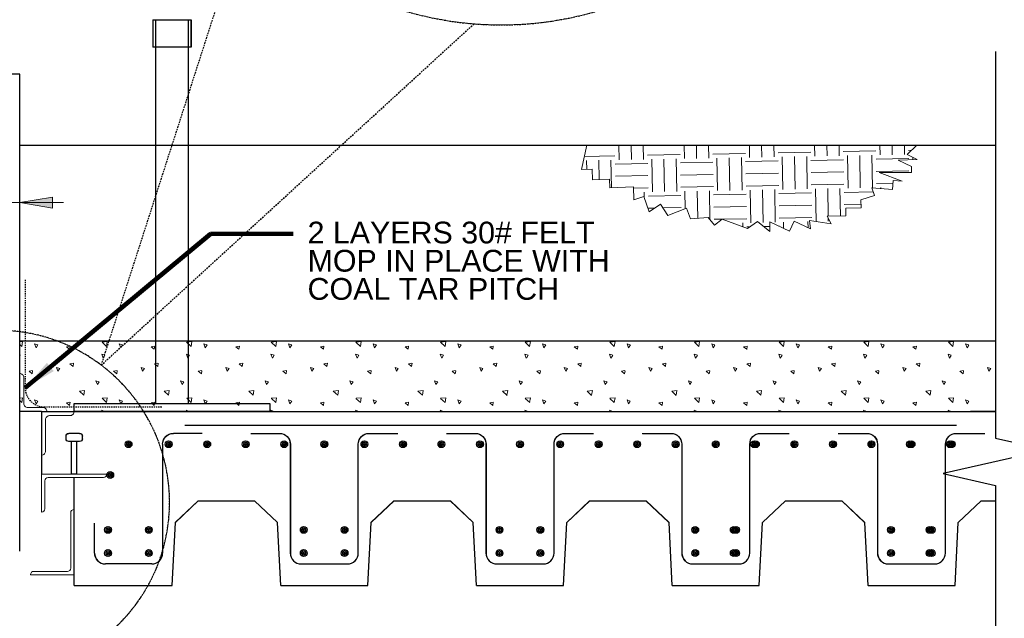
# Model space of a CAD drawing. Header units: inches. Extents: x 804 to 1243, y 182 to 489.
# Tile 5 of 20: x 863 to 954, y 368 to 423. Entities that reach past the tile are written whole.
import ezdxf

# ---------------------------------------------------------------- set-up
doc = ezdxf.new("R2010")
doc.units = ezdxf.units.IN
doc.header["$LTSCALE"] = 0.25
doc.header["$MEASUREMENT"] = 0
doc.linetypes.add('DGN Style 3', pattern=[0.777018, 0.555013, -0.222005])
doc.linetypes.add('DGN Style 4', pattern=[0.888575, 0.44401, -0.222005, 0.000555, -0.222005])
for name, color, linetype, lineweight in [('A-ANNO-NPLT', 7, 'Continuous', 18), ('G-ANNO-DIM', 1, 'Continuous', 18), ('G-ANNO-TEXT', 7, 'Continuous', 30), ('S-FSTN-MISC', 12, 'Continuous', 25), ('S-REIN-RBAR', 5, 'Continuous', 25), ('S-WALL-LOAD', 3, 'Continuous', 25)]:
    doc.layers.add(name, color=color, linetype=linetype, lineweight=lineweight)
doc.styles.add("3 4 1'-0", font='arial.ttf', dxfattribs={"height": 2})
doc.styles.add("3 4 1'-0_0", font='arial.ttf')
doc.dimstyles.new("3 4 1'-0", dxfattribs={"dimtxt": 2, "dimasz": 3, "dimexe": 1, "dimexo": 1, "dimgap": 1, "dimtad": 1, "dimdec": 4, "dimzin": 11, "dimdsep": 46, "dimlunit": 4, "dimtxsty": "3 4 1'-0", "dimcen": 0, "dimadec": 4, "dimazin": 3, "dimtfac": 1, "dimtdec": 0, "dimtofl": 0, "dimtmove": 0, "dimatfit": 3, "dimfxl": 1, "dimfrac": 2, "dimtolj": 1, "dimtzin": 11, "dimarcsym": 0})

# ---------------------------------------------------------------- blocks, each defined once
blk = doc.blocks.new('REINFDOT')
at = {"color": 0}
for radius in [0.00313, 0.00187, 0.000625]:
    blk.add_circle((0, 0), radius, dxfattribs=at)
blk = doc.blocks.new('REINF. DOT_1')
at = {"layer": 'S-REIN-RBAR', "xscale": 100, "yscale": 100, "zscale": 100, "rotation": 90}
blk.add_blockref('REINFDOT', (36.533405, 24.589429), dxfattribs=at)
blk = doc.blocks.new('*U18')
at = {"layer": 'S-REIN-RBAR'}
for p, q in [((-6.749987, 6.000006), (-4.124987, 6.000006)), ((4.125013, 6.000006), (6.750013, 6.000006)), ((-3.124987, 5.000006), (-3.124987, -4.999994)), ((3.125013, -4.999994), (3.125013, 5.000006)), ((-2.124987, -5.999994), (2.125013, -5.999994))]:
    blk.add_line(p, q, dxfattribs=at)
at = {"layer": 'S-REIN-RBAR', "extrusion": (0, 0, -1)}
for centre, start, end in [((4.124987, 5.000006), 90, 180), ((-4.125013, 5.000006), 0, 90)]:
    blk.add_arc(centre, 1, start, end, dxfattribs=at)
at = {"layer": 'S-REIN-RBAR'}
for centre, start, end in [((-2.124987, -4.999994), 180, 270), ((2.125013, -4.999994), 270, 0)]:
    blk.add_arc(centre, 1, start, end, dxfattribs=at)
blk = doc.blocks.new('*U19')
at = {"layer": 'S-REIN-RBAR'}
for p, q in [((4.941508, 6.00001), (2.316508, 6.00001)), ((1.316508, 5.00001), (1.316508, -4.99999)), ((-4.941492, -4.99999), (-4.941492, -2.24999)), ((0.316508, -5.99999), (-3.941492, -5.99999))]:
    blk.add_line(p, q, dxfattribs=at)
at = {"layer": 'S-REIN-RBAR', "extrusion": (0, 0, -1)}
blk.add_arc((-2.316508, 5.00001), 1, 0, 90, dxfattribs=at)
at = {"layer": 'S-REIN-RBAR'}
for centre, start, end in [((-3.941492, -4.99999), 180, 270), ((0.316508, -4.99999), 270, 0)]:
    blk.add_arc(centre, 1, start, end, dxfattribs=at)
blk = doc.blocks.new('*U21')
at = {"layer": 'G-ANNO-TEXT'}
for p, q in [((-0.249993, 1.874993), (-0.249993, -1.125007)), ((-0.749993, -1.375007), (-0.749993, -1.625007)), ((-0.499993, -1.125007), (0.500007, -1.125007)), ((0.750007, -1.375007), (0.750007, -1.625007)), ((-0.499993, -1.875007), (0.500007, -1.875007))]:
    blk.add_line(p, q, dxfattribs=at)
at = {"layer": 'G-ANNO-TEXT', "flags": 128}
blk.add_lwpolyline([(-0.249993, 1.874993), (0.250007, 1.874993), (0.250007, -1.125007)], dxfattribs=at)
at = {"layer": 'G-ANNO-TEXT', "extrusion": (0, 0, -1)}
for centre, start, end in [((0.499993, -1.375007), 0, 90), ((0.499993, -1.625007), 270, 0), ((-0.500007, -1.375007), 90, 180), ((-0.500007, -1.625007), 180, 270)]:
    blk.add_arc(centre, 0.25, start, end, dxfattribs=at)
blk = doc.blocks.new('REINF. DOT_2')
at = {"layer": 'A-ANNO-NPLT', "color": 7, "xscale": 100, "yscale": 100, "zscale": 100, "rotation": 90}
blk.add_blockref('REINFDOT', (36.533405, 24.589429), dxfattribs=at)
blk = doc.blocks.new('l6x312x516-e_2')
at = {"layer": 'A-ANNO-NPLT', "color": 7, "flags": 128}
blk.add_lwpolyline([(3.5, 0), (0, 0), (0, 6), (0.012293, 6.000406, -0.414214), (0.312, 5.7), (0.312293, 0.612906, 0.414214), (0.612, 0.313), (3.199793, 0.312906, -0.414214), (3.5, 0.013)], format="xyb", close=True, dxfattribs=at)
blk = doc.blocks.new('*U71')
at = {"layer": 'A-ANNO-NPLT', "color": 7}
for p, q in [((-6.749987, 6.000006), (-4.124987, 6.000006)), ((4.125013, 6.000006), (6.750013, 6.000006)), ((-3.124987, 5.000006), (-3.124987, -4.999994)), ((3.125013, -4.999994), (3.125013, 5.000006)), ((-2.124987, -5.999994), (2.125013, -5.999994))]:
    blk.add_line(p, q, dxfattribs=at)
at = {"layer": 'A-ANNO-NPLT', "color": 7, "extrusion": (0, 0, -1)}
for centre, start, end in [((4.124987, 5.000006), 90, 180), ((-4.125013, 5.000006), 0, 90)]:
    blk.add_arc(centre, 1, start, end, dxfattribs=at)
at = {"layer": 'A-ANNO-NPLT', "color": 7}
for centre, start, end in [((-2.124987, -4.999994), 180, 270), ((2.125013, -4.999994), 270, 0)]:
    blk.add_arc(centre, 1, start, end, dxfattribs=at)
blk = doc.blocks.new('*U72')
at = {"layer": 'A-ANNO-NPLT', "color": 7}
for p, q in [((4.941508, 6.00001), (2.316508, 6.00001)), ((1.316508, 5.00001), (1.316508, -4.99999)), ((-4.941492, -4.99999), (-4.941492, -2.24999)), ((0.316508, -5.99999), (-3.941492, -5.99999))]:
    blk.add_line(p, q, dxfattribs=at)
at = {"layer": 'A-ANNO-NPLT', "color": 7, "extrusion": (0, 0, -1)}
blk.add_arc((-2.316508, 5.00001), 1, 0, 90, dxfattribs=at)
at = {"layer": 'A-ANNO-NPLT', "color": 7}
for centre, start, end in [((-3.941492, -4.99999), 180, 270), ((0.316508, -4.99999), 270, 0)]:
    blk.add_arc(centre, 1, start, end, dxfattribs=at)
blk = doc.blocks.new('*U74')
at = {"layer": 'A-ANNO-NPLT', "color": 7}
for p, q in [((-0.249993, 1.874993), (-0.249993, -1.125007)), ((-0.749993, -1.375007), (-0.749993, -1.625007)), ((-0.499993, -1.125007), (0.500007, -1.125007)), ((0.750007, -1.375007), (0.750007, -1.625007)), ((-0.499993, -1.875007), (0.500007, -1.875007))]:
    blk.add_line(p, q, dxfattribs=at)
at = {"layer": 'A-ANNO-NPLT', "color": 7, "flags": 128}
blk.add_lwpolyline([(-0.249993, 1.874993), (0.250007, 1.874993), (0.250007, -1.125007)], dxfattribs=at)
at = {"layer": 'A-ANNO-NPLT', "color": 7, "extrusion": (0, 0, -1)}
for centre, start, end in [((0.499993, -1.375007), 0, 90), ((0.499993, -1.625007), 270, 0), ((-0.500007, -1.375007), 90, 180), ((-0.500007, -1.625007), 180, 270)]:
    blk.add_arc(centre, 0.25, start, end, dxfattribs=at)
blk = doc.blocks.new('l6x312x516-e_3')
at = {"layer": 'A-ANNO-NPLT', "color": 7, "extrusion": (0, 0, -1), "flags": 128}
blk.add_lwpolyline([(-4, 0), (0, 0), (0, 6), (-0.012293, 6.000406, 0.414214), (-0.312, 5.7), (-0.312293, 0.612906, -0.414214), (-0.612, 0.313), (-3.699793, 0.312906, 0.414214), (-4, 0.013)], format="xyb", close=True, dxfattribs=at)
blk = doc.blocks.new('l4x3x38-e_1')
at = {"layer": 'A-ANNO-NPLT', "color": 7, "extrusion": (0, 0, -1), "flags": 128}
blk.add_lwpolyline([(-0.375351, 3.630375, -0.414214), (-0.005, 4), (0, 4), (0, 0), (-3, 0), (-3.000351, 0.005375, -0.414214), (-2.63, 0.375), (-0.745351, 0.375375, 0.414214), (-0.375, 0.745)], format="xyb", close=True, dxfattribs=at)
blk = doc.blocks.new('l312x212x38-e_2')
at = {"layer": 'A-ANNO-NPLT', "color": 7, "flags": 128}
blk.add_lwpolyline([(0.375351, 3.130375, 0.414214), (0.005, 3.5), (0, 3.5), (0, 0), (2.5, 0), (2.500351, 0.005375, 0.414214), (2.13, 0.375), (0.745351, 0.375375, -0.414214), (0.375, 0.745)], format="xyb", close=True, dxfattribs=at)
blk = doc.blocks.new('23')
at = {"layer": 'G-ANNO-DIM'}
for p, q in [((863.29964, 392.04291, 3.51971), (863.29964, 407.55194, 3.51971)), ((848.94776, 406.55194, 3.51971), (867.29964, 406.55194, 3.51971))]:
    blk.add_line(p, q, dxfattribs=at)
at = {"layer": 'G-ANNO-DIM', "elevation": 3.51971, "flags": 128}
blk.add_lwpolyline([(866.29964, 406.05194), (863.29964, 406.55194), (866.29964, 407.05194)], close=True, dxfattribs=at)
at = {"layer": 'G-ANNO-DIM'}
blk.add_solid([(866.29964, 406.05194, 3.51971), (863.29964, 406.55194, 3.51971), (866.29964, 407.05194, 3.51971)], dxfattribs=at)
at = {"layer": 'G-ANNO-TEXT', "linetype": 'DGN Style 3'}
for q in [(884.244, 433.3803, 3.51971), (905.07555, 422.98507, 3.51971)]:
    blk.add_line((870.79411, 391.61666, 3.51971), q, dxfattribs=at)
at = {"layer": 'G-ANNO-TEXT'}
for p, q in [((863.29964, 411.84531, 7.03941), (953.02256, 411.84531, 6.03128)), ((863.29964, 393.84531, 7.03941), (953.02256, 393.84531, 3.51971)), ((950.70735, 393.84531, 3.51971), (953.02256, 393.84531, 3.51971)), ((865.29964, 387.34531), (863.29964, 387.34531, 7.03941)), ((865.29964, 387.34531, 3.51966), (865.29964, 381.59531, 3.51966)), ((865.29964, 387.34531, 3.51966), (953.02256, 387.34531, 3.51966)), ((922.84468, 387.34531, -0.00004), (953.02256, 387.34531, -0.00004)), ((868.29964, 371.34531, 3.51966), (868.29964, 381.28331, 3.51966)), ((877.60317, 377.13717, 3.51968), (879.70785, 379.13442, 3.51968)), ((879.70785, 379.13442, 3.51968), (884.89143, 379.13442, 3.51968)), ((886.9961, 377.13717, 3.51968), (884.89143, 379.13442, 3.51968)), ((895.60317, 377.13717, 3.51968), (897.70785, 379.13442, 3.51968)), ((897.70785, 379.13442, 3.51968), (902.89143, 379.13442, 3.51968)), ((904.9961, 377.13717, 3.51968), (902.89143, 379.13442, 3.51968)), ((913.60317, 377.13717, 3.51968), (915.70785, 379.13442, 3.51968)), ((915.70785, 379.13442, 3.51968), (920.89143, 379.13442, 3.51968)), ((922.9961, 377.13717, 3.51968), (920.89143, 379.13442, 3.51968)), ((931.60317, 377.13717, 3.51968), (933.70785, 379.13442, 3.51968)), ((933.70785, 379.13442, 3.51968), (938.89143, 379.13442, 3.51968)), ((940.9961, 377.13717, 3.51968), (938.89143, 379.13442, 3.51968)), ((949.60317, 377.13717, 3.51968), (951.70785, 379.13442, 3.51968)), ((951.70785, 379.13442, 3.51968), (953.02256, 379.13442, 3.51968)), ((877.29964, 371.34531, 3.51968), (877.60317, 377.13717, 3.51968)), ((887.29964, 371.34531, 3.51968), (886.9961, 377.13717, 3.51968)), ((895.29964, 371.34531, 3.51968), (895.60317, 377.13717, 3.51968)), ((905.29964, 371.34531, 3.51968), (904.9961, 377.13717, 3.51968)), ((913.29964, 371.34531, 3.51968), (913.60317, 377.13717, 3.51968)), ((923.29964, 371.34531, 3.51968), (922.9961, 377.13717, 3.51968)), ((931.29964, 371.34531, 3.51968), (931.60317, 377.13717, 3.51968)), ((941.29964, 371.34531, 3.51968), (940.9961, 377.13717, 3.51968)), ((949.29964, 371.34531, 3.51968), (949.60317, 377.13717, 3.51968)), ((868.29964, 371.34531, 3.51968), (877.29964, 371.34531, 3.51968)), ((887.29964, 371.34531, 3.51968), (895.29964, 371.34531, 3.51968)), ((905.29964, 371.34531, 3.51968), (913.29964, 371.34531, 3.51968)), ((923.29964, 371.34531, 3.51968), (931.29964, 371.34531, 3.51968)), ((941.29964, 371.34531, 3.51968), (949.29964, 371.34531, 3.51968))]:
    blk.add_line(p, q, dxfattribs=at)
at = {"layer": 'G-ANNO-TEXT', "linetype": 'DGN Style 4'}
for p, q in [((863.79643, 399.45363), (863.79643, 389.52686)), ((865.54643, 387.77686), (876.43115, 387.77686))]:
    blk.add_line(p, q, dxfattribs=at)
at = {"layer": 'G-ANNO-TEXT', "flags": 128}
blk.add_lwpolyline([(953.02256, 420.43101), (953.02256, 391.05192), (953.02256, 384.91555), (957.82256, 383.82464), (948.22256, 381.64282), (953.02256, 380.55192), (953.02256, 365.74456)], dxfattribs=at)
at = {"layer": 'G-ANNO-TEXT', "elevation": 3.51971, "flags": 128}
for points in [[(863.29964, 418.34501), (857.29964, 418.34501)], [(953.02256, 387.34531), (950.70735, 387.34531)]]:
    blk.add_lwpolyline(points, dxfattribs=at)
at = {"layer": 'G-ANNO-TEXT', "linetype": 'DGN Style 3', "extrusion": (0, 0, -1)}
for centre, radius in [((-907.5679, 454.04998, -7.03941), 31.16473), ((-861.26294, 379.0092, -3.51971), 15.80478)]:
    blk.add_circle(centre, radius, dxfattribs=at)
at = {"layer": 'G-ANNO-TEXT', "linetype": 'DGN Style 4'}
blk.add_arc((865.54643, 389.52686), 1.75, 180, 270, dxfattribs=at)
at = {"layer": 'S-FSTN-MISC'}
for p, q in [((875.79999, 388.08994, -14.07874), (875.79999, 423.33994, -14.07874)), ((875.79999, 423.33994, -14.07874), (878.79999, 423.33994, -14.07874)), ((878.79999, 388.08994, -14.07874), (878.79999, 423.33994, -14.07874))]:
    blk.add_line(p, q, dxfattribs=at)
for points in [[(875.54999, 423.33994, -14.07874), (879.04999, 423.33994, -14.07874), (879.04999, 420.83994, -14.07874), (875.54999, 420.83994, -14.07874)], [(868.29999, 388.08994, -14.07874), (886.29999, 388.08994, -14.07874), (886.29999, 387.33994, -14.07874), (868.29999, 387.33994, -14.07874)]]:
    blk.add_3dface(points, dxfattribs=at)
at = {"layer": 'S-REIN-RBAR'}
blk.add_line((878.47276, 386.09531), (949.42464, 386.09531), dxfattribs=at)
at = {"layer": 'S-WALL-LOAD'}
blk.add_line((863.29964, 374.50201, 7.03941), (863.29964, 418.34501, 7.03941), dxfattribs=at)
at = {"layer": 'G-ANNO-TEXT', "rotation": 180}
blk.add_blockref('*U21', (868.29964, 383.4703, 7.03939), dxfattribs=at)
at = {"layer": 'S-REIN-RBAR'}
for name, p in [('*U19', (875.11213, 379.3453, 3.51968)), ('*U18', (891.29962, 379.3453, 3.51968)), ('*U18', (909.29962, 379.3453, 3.51968)), ('*U18', (927.29962, 379.3453, 3.51968)), ('*U18', (945.29962, 379.3453, 3.51968))]:
    blk.add_blockref(name, p, dxfattribs=at)
at = {"layer": 'S-REIN-RBAR', "rotation": 180}
for p in [(909.83304, 408.93474, 7.03939), (913.52054, 408.93474, 7.03939), (917.06214, 408.93474, 7.03939), (920.60374, 408.93474, 7.03939), (924.14554, 408.93474, 7.03939), (927.83304, 408.93474, 7.03939), (931.52054, 408.93474, 7.03939), (935.06214, 408.93474, 7.03939), (938.60374, 408.93474, 7.03939), (942.14554, 408.93474, 7.03939), (945.83304, 408.93474, 7.03939), (949.52054, 408.93474, 7.03939), (953.06214, 408.93474, 7.03939), (956.60374, 408.93474, 7.03939), (960.14554, 408.93474, 7.03939), (963.83304, 408.93474, 7.03939), (967.37808, 408.93474, 3.51968), (967.52054, 408.93474, 7.03939), (971.06214, 408.93474, 7.03939), (971.06558, 408.93474, 3.51968), (974.60374, 408.93474, 7.03939), (974.60718, 408.93474, 3.51968), (978.14554, 408.93474, 7.03939), (978.14878, 408.93474, 3.51968), (981.69058, 408.93474, 3.51968), (981.83304, 408.93474, 7.03939), (985.37808, 408.93474, 3.51968), (985.52054, 408.93474, 7.03939), (908.14586, 406.10577, 7.03939), (907.94304, 401.05974, 7.03939), (911.69304, 401.05974, 7.03939), (925.94304, 401.05974, 7.03939), (929.69304, 401.05974, 7.03939), (943.94304, 401.05974, 7.03939), (947.69304, 401.05974, 7.03939), (961.94304, 401.05974, 7.03939), (965.48808, 401.05974, 3.51968), (965.69304, 401.05974, 7.03939), (979.94304, 401.05974, 7.03939), (983.48808, 401.05974, 3.51968), (983.69304, 401.05974, 7.03939), (907.94304, 398.93474, 7.03939), (911.69304, 398.93474, 7.03939), (925.94304, 398.93474, 7.03939), (929.69304, 398.93474, 7.03939), (943.94304, 398.93474, 7.03939), (947.69304, 398.93474, 7.03939), (961.94304, 398.93474, 7.03939), (965.48808, 398.93474, 3.51968), (965.69304, 398.93474, 7.03939), (979.94304, 398.93474, 7.03939), (983.48808, 398.93474, 3.51968), (983.69304, 398.93474, 7.03939)]:
    blk.add_blockref('REINF. DOT_1', p, dxfattribs=at)
at = {"layer": 'G-ANNO-TEXT', "color": 7, "insert": (889.75922, 404.79945, 3.51971), "char_height": 2, "attachment_point": 1, "line_spacing_factor": 0.776524, "style": "3 4 1'-0"}
blk.add_mtext('2 LAYERS 30# FELT \\PMOP IN PLACE WITH\\PCOAL TAR PITCH', dxfattribs=at)
at = {"layer": 'G-ANNO-TEXT'}
blk.add_leader([(863.79643, 389.52686, 3.51971), (880.85679, 403.69426, 3.51971), (888.44309, 403.69426, 3.51971)], dimstyle="3 4 1'-0", override={"dimscale": 1, "dimgap": 2, "dimclrd": 256, "dimlwd": 65535}, dxfattribs=at)

msp = doc.modelspace()

# ---------------------------------------------------------------- hatches: boundary and pattern name
at = {"layer": 'A-ANNO-NPLT'}
h = msp.add_hatch(dxfattribs=at)
h.set_pattern_fill('EARTH', color=256, scale=0.160006, style=0, pattern_type=2)
h.set_pattern_definition([(91.073, (929.485, 419.688), (-5.8869, -6.1116), [3.0001, -3.0002]), (91.073, (932.5405, 416.7445), (-5.8869, -6.1116), [3.0001, -3.0002]), (91.073, (928.36, 419.667), (-5.8869, -6.1116), [3.0001, -3.0002]), (91.073, (931.4156, 416.7234), (-5.8869, -6.1116), [3.0001, -3.0002]), (91.073, (927.235, 419.646), (-5.8869, -6.1116), [3.0001, -3.0002]), (91.073, (930.291, 416.7024), (-5.8869, -6.1116), [3.0001, -3.0002]), (1.073, (929.8105, 422.3196), (-5.8869, -6.1116), [3.0001, -3.0002]), (1.073, (926.867, 419.264), (-5.8869, -6.1116), [3.0001, -3.0002]), (1.073, (929.8316, 421.195), (-5.8869, -6.1116), [3.0001, -3.0002]), (1.073, (926.888, 418.139), (-5.8869, -6.1116), [3.0001, -3.0002]), (1.073, (929.8526, 420.07), (-5.8869, -6.1116), [3.0001, -3.0002]), (1.073, (926.909, 417.014), (-5.8869, -6.1116), [3.0001, -3.0002])])
h.paths.add_polyline_path([(915.4248445, 411.8463713), (914.9353536, 409.5882039), (915.9198717, 409.6295655), (915.9612333, 408.6450474), (917.5193896, 408.7105059), (917.5526229, 407.9194673), (919.727043, 408.0108149), (919.7773649, 406.8129125), (920.6869041, 407.1284607), (921.1759631, 405.7187902), (922.2128352, 406.4005445), (922.8945896, 405.3636724), (924.6027357, 406.0326743), (924.9786702, 405.0728132), (926.6118374, 405.1992021), (927.1752992, 404.4761981), (927.8983032, 405.0396599), (930.2286174, 404.1665861), (931.1416767, 404.811219), (932.2813208, 403.9098882), (932.2648082, 404.7921463), (934.0851346, 403.9436655), (934.5011987, 404.836308), (936.0187455, 404.1289526), (935.9117653, 404.9005505), (937.9220191, 404.6172595), (937.5484847, 405.2922457), (939.2721354, 405.3245189), (939.2586148, 406.0463708), (940.6615811, 406.0726439), (940.6480606, 406.7944798), (941.8831804, 407.2187682), (941.6475553, 407.9046828), (943.5569732, 407.7716376), (943.6143194, 408.5945175), (944.4371992, 408.5371712), (942.3251495, 409.3131053), (945.2879842, 409.3345141), (945.284176, 409.8598144), (944.0678569, 410.46899), (945.8315892, 410.5020313), (944.9006252, 410.9659852), (945.7895716, 411.8463713)])
h = msp.add_hatch(dxfattribs=at)
h.set_pattern_fill('CONCRETE', color=256, scale=16.000619, style=0, pattern_type=2)
h.set_pattern_definition([(140.3968, (899.3091, 401.7904), (-7.783098, 5.151577), [0.37502, -40.0316]), (140.3968, (898.9953, 398.204), (-7.783098, 5.151577), [0.375, -40.0316]), (140.3968, (895.548, 401.0966), (-7.783098, 5.151577), [0.37502, -40.0316]), (82.1795, (898.9953, 398.20396), (-1.5e-06, -5.151583), [0.3, -56.89934]), (82.1795, (899.3091, 401.7904), (-1.5e-06, -5.151583), [0.3, -56.89934]), (82.1795, (895.54796, 401.0966), (-1.5e-06, -5.151583), [0.3, -56.89934]), (190.2326, (899.0215, 398.503), (-54.4816724, -10.3031553), [0.31872, -86.67908]), (190.2326, (899.3353, 402.08943), (-54.4816724, -10.3031553), [0.31872, -86.67908]), (190.2326, (895.5742, 401.39565), (-54.4816724, -10.3031553), [0.31872, -86.67908]), (136.6028, (900.2996, 399.12873), (-38.915479, 36.061039), [0.56252, -74.41834]), (136.6028, (894.6012, 398.4658), (-38.915479, 36.061039), [0.56252, -74.41834]), (186.8622, (900.36866, 399.5736), (-38.9154785, -5.1515764), [0.47807, -85.75372]), (186.8622, (894.67025, 398.9107), (-38.9154785, -5.1515764), [0.47807, -85.75372]), (81.4086, (900.2996, 399.1287), (1e-07, -5.151572), [0.45, -51.6504]), (81.4086, (894.6012, 398.4658), (1e-07, -5.151572), [0.45, -51.6504]), (110.6918, (901.5457, 400.1221), (-6e-07, -5.15158), [0.375, -21.65217]), (110.6918, (897.9198, 401.3387), (-6e-07, -5.15158), [0.375, -21.65217]), (110.6918, (895.9066, 398.354), (-6e-07, -5.15158), [0.375, -21.65217]), (110.6918, (894.294, 402.5553), (-6e-07, -5.15158), [0.375, -21.65217]), (56.1196, (901.5457, 400.1221), (-23.349286, -36.061037), [0.3, -55.54677]), (56.1196, (895.9066, 398.35406), (-23.349286, -36.061037), [0.3, -55.54677]), (56.1196, (897.9198, 401.3387), (-23.349286, -36.061037), [0.3, -55.54677]), (56.1196, (894.2939, 402.55534), (-23.349286, -36.061037), [0.3, -55.54677]), (161.688, (896.0745, 398.603), (-7.7831, 5.15158), [0.3187, -16.0778]), (161.688, (901.7135, 400.371), (-7.7831, 5.15158), [0.3187, -16.0778]), (161.688, (898.0876, 401.5876), (-7.7831, 5.15158), [0.3187, -16.0778]), (161.688, (894.4618, 402.8042), (-7.7831, 5.15158), [0.3187, -16.0778])])
h.paths.add_polyline_path([(863.2854188, 387.3454231), (922.8327632, 387.3454231), (950.6965135, 387.3454231), (953.0118031, 387.3454231), (953.0118031, 391.0521746), (953.0118031, 393.8456747), (950.6965135, 393.8456747), (863.2854188, 393.8456747)])

# ---------------------------------------------------------------- linework, layer by layer
at = {"layer": 'A-ANNO-NPLT', "color": 7, "linetype": 'DGN Style 3'}
for q in [(884.2305813, 433.3821967, 3.519705), (905.0629395, 422.9865624, 3.519705)]:
    msp.add_line((870.7801728, 391.6169324, 3.519705), q, dxfattribs=at)
at = {"layer": 'A-ANNO-NPLT', "color": 7}
for p, q in [((875.7862546, 388.090076, 3.519705), (875.7862546, 423.3414401, 3.519705)), ((875.7862546, 423.3414401, 3.519705), (878.7863707, 423.3414401, 3.519705)), ((878.7863707, 388.090076, 3.519705), (878.7863707, 423.3414401, 3.519705)), ((863.2854188, 374.5016141, 3.519705), (863.2854188, 418.3463188, 3.519705)), ((863.2854188, 411.8463713, 3.519705), (953.0118031, 411.8463713, 3.519705)), ((863.2854188, 392.0431889, 3.519705), (863.2854188, 407.5528291, 3.519705)), ((848.9329914, 406.5527904, 3.519705), (867.2855736, 406.5527904, 3.519705)), ((863.2854188, 393.8456747, 3.519705), (953.0118031, 393.8456747, 3.519705)), ((950.6965135, 393.8456747, 3.519705), (953.0118031, 393.8456747, 3.519705)), ((865.2854962, 387.3454231, 3.519705), (863.2854188, 387.3454231, 3.519705)), ((865.2854962, 387.3454231, 3.519705), (865.2854962, 381.5952006, 3.519705)), ((865.2854962, 387.3454231, 3.519705), (953.0118031, 387.3454231, 3.519705)), ((922.8327632, 387.3454231, 3.519705), (953.0118031, 387.3454231, 3.519705)), ((878.459126, 386.0953748, 3.519705), (949.4137438, 386.0953748, 3.519705)), ((868.2856123, 371.344804, 3.519705), (868.2856123, 381.2831886, 3.519705)), ((877.5895083, 377.1368841, 3.519705), (879.6942618, 379.1342094, 3.519705)), ((879.6942618, 379.1342094, 3.519705), (884.8780304, 379.1342094, 3.519705)), ((886.9827839, 377.1368841, 3.519705), (884.8780304, 379.1342094, 3.519705)), ((895.5902049, 377.1368841, 3.519705), (897.6949584, 379.1342094, 3.519705)), ((897.6949584, 379.1342094, 3.519705), (902.878727, 379.1342094, 3.519705)), ((904.9834804, 377.1368841, 3.519705), (902.878727, 379.1342094, 3.519705)), ((913.5909015, 377.1368841, 3.519705), (915.695655, 379.1342094, 3.519705)), ((915.695655, 379.1342094, 3.519705), (920.8794236, 379.1342094, 3.519705)), ((922.984177, 377.1368841, 3.519705), (920.8794236, 379.1342094, 3.519705)), ((931.5915981, 377.1368841, 3.519705), (933.6963516, 379.1342094, 3.519705)), ((933.6963516, 379.1342094, 3.519705), (938.8801202, 379.1342094, 3.519705)), ((940.9848736, 377.1368841, 3.519705), (938.8801202, 379.1342094, 3.519705)), ((949.5922947, 377.1368841, 3.519705), (951.6970482, 379.1342094, 3.519705)), ((951.6970482, 379.1342094, 3.519705), (953.0118031, 379.1342094, 3.519705)), ((877.2859606, 371.344804, 3.519705), (877.5895083, 377.1368841, 3.519705)), ((887.2863476, 371.344804, 3.519705), (886.9827839, 377.1368841, 3.519705)), ((895.2866572, 371.344804, 3.519705), (895.5902049, 377.1368841, 3.519705)), ((905.2870442, 371.344804, 3.519705), (904.9834804, 377.1368841, 3.519705)), ((913.2873538, 371.344804, 3.519705), (913.5909015, 377.1368841, 3.519705)), ((923.2877408, 371.344804, 3.519705), (922.984177, 377.1368841, 3.519705)), ((931.2880504, 371.344804, 3.519705), (931.5915981, 377.1368841, 3.519705)), ((941.2884374, 371.344804, 3.519705), (940.9848736, 377.1368841, 3.519705)), ((949.288747, 371.344804, 3.519705), (949.5922947, 377.1368841, 3.519705)), ((868.2856123, 371.344804, 3.519705), (877.2859606, 371.344804, 3.519705)), ((887.2863476, 371.344804, 3.519705), (895.2866572, 371.344804, 3.519705)), ((905.2870442, 371.344804, 3.519705), (913.2873538, 371.344804, 3.519705)), ((923.2877408, 371.344804, 3.519705), (931.2880504, 371.344804, 3.519705)), ((941.2884374, 371.344804, 3.519705), (949.288747, 371.344804, 3.519705))]:
    msp.add_line(p, q, dxfattribs=at)
at = {"layer": 'A-ANNO-NPLT', "color": 7, "linetype": 'DGN Style 4'}
for p, q in [((863.782222, 399.4542117, 3.519705), (863.782222, 389.5270436, 3.519705)), ((865.5322898, 387.7769758, 3.519705), (876.417431, 387.7769758, 3.519705))]:
    msp.add_line(p, q, dxfattribs=at)
at = {"layer": 'A-ANNO-NPLT', "color": 7, "elevation": 3.519705, "flags": 128}
for points in [[(875.5362449, 423.3414401), (879.0363803, 423.3414401), (879.0363803, 420.8413434), (875.5362449, 420.8413434)], [(915.4248445, 411.8463713), (914.9353536, 409.5882039), (915.9198717, 409.6295655), (915.9612333, 408.6450474), (917.5193896, 408.7105059), (917.5526229, 407.9194673), (919.727043, 408.0108149), (919.7773649, 406.8129125), (920.6869041, 407.1284607), (921.1759631, 405.7187902), (922.2128352, 406.4005445), (922.8945896, 405.3636724), (924.6027357, 406.0326743), (924.9786702, 405.0728132), (926.6118374, 405.1992021), (927.1752992, 404.4761981), (927.8983032, 405.0396599), (930.2286174, 404.1665861), (931.1416767, 404.811219), (932.2813208, 403.9098882), (932.2648082, 404.7921463), (934.0851346, 403.9436655), (934.5011987, 404.836308), (936.0187455, 404.1289526), (935.9117653, 404.9005505), (937.9220191, 404.6172595), (937.5484847, 405.2922457), (939.2721354, 405.3245189), (939.2586148, 406.0463708), (940.6615811, 406.0726439), (940.6480606, 406.7944798), (941.8831804, 407.2187682), (941.6475553, 407.9046828), (943.5569732, 407.7716376), (943.6143194, 408.5945175), (944.4371992, 408.5371712), (942.3251495, 409.3131053), (945.2879842, 409.3345141), (945.284176, 409.8598144), (944.0678569, 410.46899), (945.8315892, 410.5020313), (944.9006252, 410.9659852), (945.7895716, 411.8463713)], [(863.2854188, 387.3454231), (922.8327632, 387.3454231), (950.6965135, 387.3454231), (953.0118031, 387.3454231), (953.0118031, 391.0521746), (953.0118031, 393.8456747), (950.6965135, 393.8456747), (863.2854188, 393.8456747)], [(868.2859643, 388.090076), (886.2866609, 388.090076), (886.2866609, 387.3400469), (868.2859643, 387.3400469)]]:
    msp.add_lwpolyline(points, close=True, dxfattribs=at)
for points in [[(953.0118031, 420.4323996), (953.0118031, 391.0521746), (953.0118031, 384.9155691), (957.8119888, 383.8246149), (948.2116173, 381.6427065), (953.0118031, 380.5517682), (953.0118031, 365.7438352)], [(863.2854188, 418.3463188), (857.2851866, 418.3463188)], [(953.0118031, 387.3454231), (950.6965135, 387.3454231)]]:
    msp.add_lwpolyline(points, dxfattribs=at)
at = {"layer": 'A-ANNO-NPLT', "color": 7, "linetype": 'DGN Style 3'}
for centre, radius in [((907.555388, 454.0526766, 3.519705), 31.1659356), ((861.248636, 379.0089885, 3.519705), 15.8053902)]:
    msp.add_circle(centre, radius, dxfattribs=at)
at = {"layer": 'A-ANNO-NPLT', "color": 7, "linetype": 'DGN Style 4'}
msp.add_arc((865.5322898, 389.5270436, 3.519705), 1.7500677, 180, 270, dxfattribs=at)
at = {"layer": 'A-ANNO-NPLT', "color": 7}
msp.add_solid([(866.2855349, 406.0527711, 3.519705), (863.2854188, 406.5527904, 3.519705), (866.2855349, 407.0528098, 3.519705)], dxfattribs=at)

# ---------------------------------------------------------------- block references
msp.add_blockref('23', (0, 0))
at = {"layer": 'A-ANNO-NPLT', "color": 7, "xscale": 1.000038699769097, "yscale": 1.000038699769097, "zscale": 1.000038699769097}
for name, p in [('l312x212x38-e_2', (863.2854188, 387.3454231, 3.519705)), ('*U72', (875.0983559, 379.3450976, 3.519705)), ('*U71', (891.2864864, 379.3450976, 3.519705)), ('*U71', (909.287183, 379.3450976, 3.519705)), ('*U71', (927.2878796, 379.3450976, 3.519705)), ('*U71', (945.2885762, 379.3450976, 3.519705))]:
    msp.add_blockref(name, p, dxfattribs=at)
at = {"layer": 'A-ANNO-NPLT', "color": 7, "extrusion": (0, 0, -1), "xscale": 1.000038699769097, "yscale": 1.000038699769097, "zscale": 1.000038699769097, "rotation": 180}
msp.add_blockref('l4x3x38-e_1', (-865.2854962, 387.3454231, -3.519705), dxfattribs=at)
at = {"layer": 'A-ANNO-NPLT', "color": 7, "xscale": 1.000038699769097, "yscale": 1.000038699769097, "zscale": 1.000038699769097}
for name, p, rotation in [('*U74', (868.2856123, 383.4702652, 3.519705), 180), ('REINF. DOT_2', (909.8206116, 408.9356827, 3.519705), 180), ('REINF. DOT_2', (913.5082583, 408.9356827, 3.519705), 180), ('REINF. DOT_2', (917.0499954, 408.9356827, 3.519705), 180), ('REINF. DOT_2', (920.5917325, 408.9356827, 3.519705), 180), ('REINF. DOT_2', (924.1336775, 408.9356827, 3.519705), 180), ('REINF. DOT_2', (927.8213082, 408.9356827, 3.519705), 180), ('REINF. DOT_2', (931.5089549, 408.9356827, 3.519705), 180), ('REINF. DOT_2', (935.050692, 408.9356827, 3.519705), 180), ('REINF. DOT_2', (938.5924291, 408.9356827, 3.519705), 180), ('REINF. DOT_2', (942.1343741, 408.9356827, 3.519705), 180), ('REINF. DOT_2', (945.8220048, 408.9356827, 3.519705), 180), ('REINF. DOT_2', (949.5096515, 408.9356827, 3.519705), 180), ('REINF. DOT_2', (953.0513886, 408.9356827, 3.519705), 180), ('REINF. DOT_2', (956.5931257, 408.9356827, 3.519705), 180), ('REINF. DOT_2', (960.1350707, 408.9356827, 3.519705), 180), ('REINF. DOT_2', (963.8227014, 408.9356827, 3.519705), 180), ('REINF. DOT_2', (967.3678946, 408.9356827, 3.519705), 180), ('REINF. DOT_2', (967.5103481, 408.9356827, 3.519705), 180), ('REINF. DOT_2', (971.0520852, 408.9356827, 3.519705), 180), ('REINF. DOT_2', (971.0555253, 408.9356827, 3.519705), 180), ('REINF. DOT_2', (974.5938222, 408.9356827, 3.519705), 180), ('REINF. DOT_2', (974.5972624, 408.9356827, 3.519705), 180), ('REINF. DOT_2', (978.1357673, 408.9356827, 3.519705), 180), ('REINF. DOT_2', (978.1389994, 408.9356827, 3.519705), 180), ('REINF. DOT_2', (981.6809445, 408.9356827, 3.519705), 180), ('REINF. DOT_2', (981.823398, 408.9356827, 3.519705), 180), ('REINF. DOT_2', (985.3685912, 408.9356827, 3.519705), 180), ('REINF. DOT_2', (985.5110447, 408.9356827, 3.519705), 180), ('l6x312x516-e_2', (865.2854962, 381.5952006, 3.519705), 270), ('REINF. DOT_2', (908.1333783, 406.1065972, 3.519705), 180), ('REINF. DOT_2', (907.9305385, 401.0603859, 3.519705), 180), ('REINF. DOT_2', (911.6806836, 401.0603859, 3.519705), 180), ('REINF. DOT_2', (925.9312351, 401.0603859, 3.519705), 180), ('REINF. DOT_2', (929.6813802, 401.0603859, 3.519705), 180), ('REINF. DOT_2', (943.9319317, 401.0603859, 3.519705), 180), ('REINF. DOT_2', (947.6820768, 401.0603859, 3.519705), 180), ('REINF. DOT_2', (961.9326283, 401.0603859, 3.519705), 180), ('REINF. DOT_2', (965.4778215, 401.0603859, 3.519705), 180), ('REINF. DOT_2', (965.6827734, 401.0603859, 3.519705), 180), ('REINF. DOT_2', (979.9333249, 401.0603859, 3.519705), 180), ('REINF. DOT_2', (983.4785181, 401.0603859, 3.519705), 180), ('REINF. DOT_2', (983.68347, 401.0603859, 3.519705), 180), ('REINF. DOT_2', (907.9305385, 398.9352957, 3.519705), 180), ('REINF. DOT_2', (911.6806836, 398.9352957, 3.519705), 180), ('REINF. DOT_2', (925.9312351, 398.9352957, 3.519705), 180), ('REINF. DOT_2', (929.6813802, 398.9352957, 3.519705), 180), ('REINF. DOT_2', (943.9319317, 398.9352957, 3.519705), 180), ('REINF. DOT_2', (947.6820768, 398.9352957, 3.519705), 180), ('REINF. DOT_2', (961.9326283, 398.9352957, 3.519705), 180), ('REINF. DOT_2', (965.4778215, 398.9352957, 3.519705), 180), ('REINF. DOT_2', (965.6827734, 398.9352957, 3.519705), 180), ('REINF. DOT_2', (979.9333249, 398.9352957, 3.519705), 180), ('REINF. DOT_2', (983.4785181, 398.9352957, 3.519705), 180), ('REINF. DOT_2', (983.68347, 398.9352957, 3.519705), 180)]:
    msp.add_blockref(name, p, dxfattribs=dict(at, rotation=rotation))
at = {"layer": 'A-ANNO-NPLT', "color": 7, "extrusion": (0, 0, -1), "xscale": 1.000038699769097, "yscale": 1.000038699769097, "zscale": 1.000038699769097}
msp.add_blockref('l6x312x516-e_3', (-868.2856123, 372.3448427, -3.519705), dxfattribs=at)

# ---------------------------------------------------------------- leaders
at = {"layer": 'A-ANNO-NPLT', "color": 7}
msp.add_leader([(863.782222, 389.5270436, 3.519705), (880.8432503, 403.6949998, 3.519705), (888.4298318, 403.6949998, 3.519705)], dimstyle="3 4 1'-0", override={"dimscale": 1, "dimtxt": 0.125, "dimasz": 0.1875, "dimgap": 0.125, "dimtxsty": "3 4 1'-0_0", "dimlwd": 65535}, dxfattribs=at)

doc.saveas('drawing.dxf')
